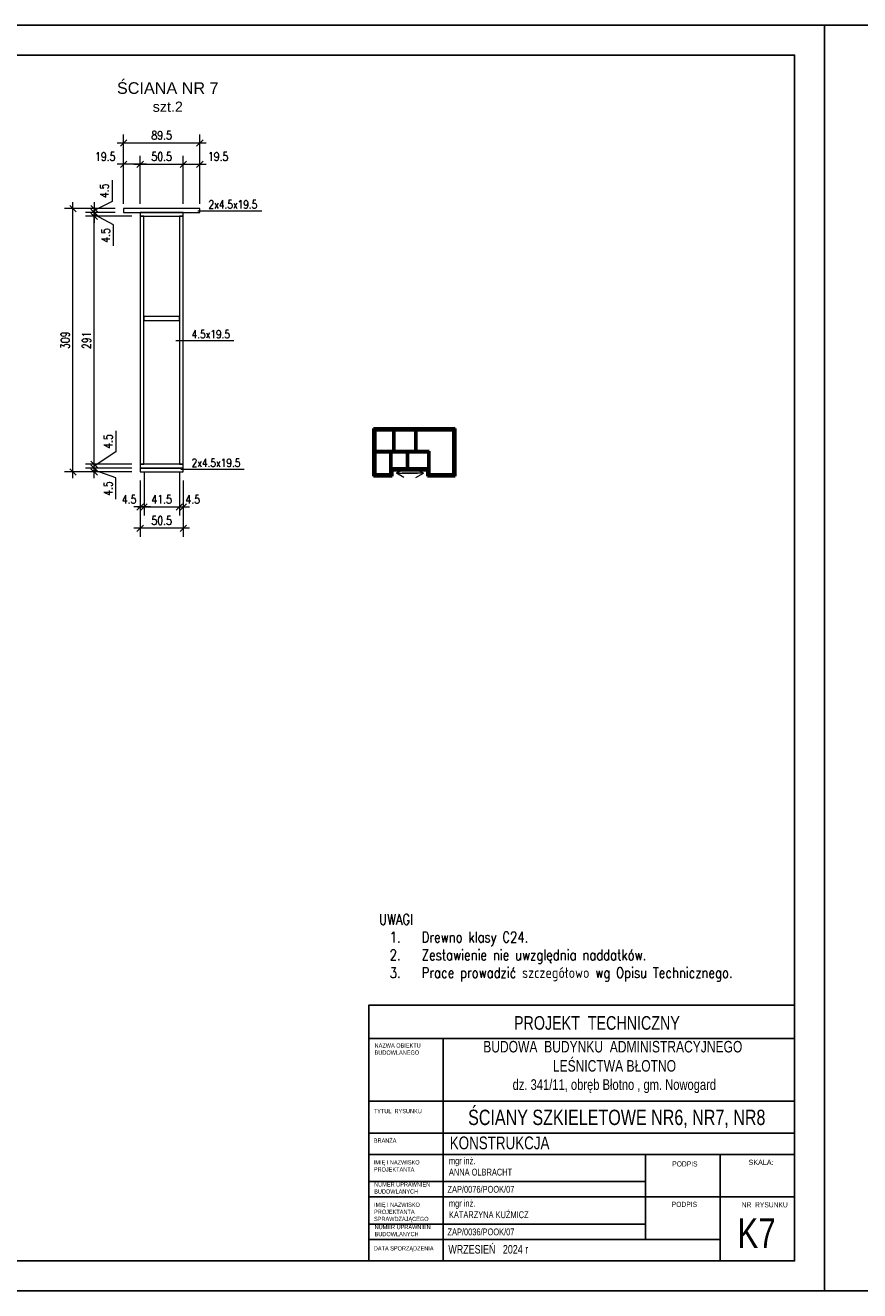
# Model space of a CAD drawing. Header units: inches. Extents: x 72095 to 82628, y -36879 to -32162.
# Tile 31 of 34: x 79590 to 80569, y -35263 to -33778. Entities that reach past the tile are written whole.
import ezdxf
from ezdxf.enums import TextEntityAlignment as Align

# ---------------------------------------------------------------- set-up
doc = ezdxf.new("R2010")
doc.units = ezdxf.units.IN
doc.header["$MEASUREMENT"] = 0
doc.layers.add('_tabelka', color=4, linetype='Continuous')
for name, color, linetype, lineweight in [('Drewno', 2, 'Continuous', 20), ('Opisy', 4, 'Continuous', 20), ('WYMIARY', 6, 'Continuous', 15), ('Ściany nośne', 5, 'Continuous', 50)]:
    doc.layers.add(name, color=color, linetype=linetype, lineweight=lineweight)
doc.styles.add('1-500', font='arial.ttf', dxfattribs={"width": 0.75, "height": 1.25})
doc.styles.add('1. Simplex', font='simplex.shx', dxfattribs={"width": 0.8})
doc.styles.add('Arial', font='arial.ttf')
doc.styles.add('Arial narrow', font='arial.ttf', dxfattribs={"width": 0.75})
doc.styles.add('STYL-1', font='arial.ttf', dxfattribs={"width": 0.75})
doc.dimstyles.new('1_50', dxfattribs={"dimscale": 50, "dimtxt": 0.2, "dimasz": 0.15, "dimexe": 0.2, "dimexo": 0.2, "dimgap": 0.08, "dimtad": 1, "dimdec": 1, "dimzin": 9, "dimdsep": 46, "dimtxsty": '1. Simplex', "dimblk": 'OBLIQUE', "dimcen": 0.15, "dimdle": 0.15, "dimclrd": 256, "dimclre": 256, "dimclrt": 4, "dimadec": 1, "dimazin": 0, "dimtfac": 1, "dimtdec": 0, "dimtmove": 1, "dimatfit": 3, "dimfxl": 1, "dimlwd": -1, "dimlwe": -1, "dimarcsym": 0})

# ---------------------------------------------------------------- blocks, each defined once
blk = doc.blocks.new('_Oblique')
at = {"color": 0, "linetype": 'ByBlock', "lineweight": -2}
blk.add_line((-0.5, -0.5), (0.5, 0.5), dxfattribs=at)
blk = doc.blocks.new('*D979')
at = {"layer": 'Defpoints', "color": 0}
for p in [(79670.8, -34297.6), (79724.8, -34297.6), (79724.8, -34302.1)]:
    blk.add_point(p, dxfattribs=at)
at = {"layer": 'WYMIARY'}
for p, q in [((79714.8, -34297.6), (79660.8, -34297.6)), ((79714.8, -34302.1), (79660.8, -34302.1)), ((79670.8, -34309.6), (79670.8, -34290.1)), ((79696.2, -34309.2), (79670.8, -34299.9)), ((79696.2, -34334), (79696.2, -34309.2))]:
    blk.add_line(p, q, dxfattribs=at)
at = {"layer": 'WYMIARY', "xscale": 7.5, "yscale": 7.5, "zscale": 7.5}
for p, rotation in [((79670.8, -34297.6), 270), ((79670.8, -34302.1), 90)]:
    blk.add_blockref('_Oblique', p, dxfattribs=dict(at, rotation=rotation))
at = {"layer": 'WYMIARY', "color": 4, "insert": (79687.2, -34321.6), "char_height": 10, "attachment_point": 5, "rotation": 90, "style": '1. Simplex'}
blk.add_mtext('4.5', dxfattribs=at)
blk = doc.blocks.new('*D980')
at = {"layer": 'Defpoints', "color": 0}
for p in [(79670.8, -34293.1), (79724.8, -34293.1), (79724.8, -34297.6)]:
    blk.add_point(p, dxfattribs=at)
at = {"layer": 'WYMIARY'}
for p, q in [((79696.2, -34253.9), (79696.2, -34278.7)), ((79696.2, -34278.7), (79670.8, -34295.4)), ((79670.8, -34305.1), (79670.8, -34285.6)), ((79714.8, -34293.1), (79660.8, -34293.1)), ((79714.8, -34297.6), (79660.8, -34297.6))]:
    blk.add_line(p, q, dxfattribs=at)
at = {"layer": 'WYMIARY', "xscale": 7.5, "yscale": 7.5, "zscale": 7.5}
for p, rotation in [((79670.8, -34293.1), 270), ((79670.8, -34297.6), 90)]:
    blk.add_blockref('_Oblique', p, dxfattribs=dict(at, rotation=rotation))
at = {"layer": 'WYMIARY', "color": 4, "insert": (79687.2, -34266.3), "char_height": 10, "attachment_point": 5, "rotation": 90, "style": '1. Simplex'}
blk.add_mtext('4.5', dxfattribs=at)
blk = doc.blocks.new('*D981')
at = {"layer": 'Defpoints', "color": 0}
for p in [(79670.8, -34002.1), (79724.8, -34002.1), (79724.8, -34293.1)]:
    blk.add_point(p, dxfattribs=at)
at = {"layer": 'WYMIARY'}
for p, q in [((79714.8, -34002.1), (79660.8, -34002.1)), ((79670.8, -34300.6), (79670.8, -33994.6)), ((79714.8, -34293.1), (79660.8, -34293.1))]:
    blk.add_line(p, q, dxfattribs=at)
at = {"layer": 'WYMIARY', "xscale": 7.5, "yscale": 7.5, "zscale": 7.5}
for p, rotation in [((79670.8, -34002.1), 90), ((79670.8, -34293.1), 270)]:
    blk.add_blockref('_Oblique', p, dxfattribs=dict(at, rotation=rotation))
at = {"layer": 'WYMIARY', "color": 4, "insert": (79661.8, -34147.6), "char_height": 10, "attachment_point": 5, "rotation": 90, "style": '1. Simplex'}
blk.add_mtext('291', dxfattribs=at)
blk = doc.blocks.new('*D982')
at = {"layer": 'Defpoints', "color": 0}
for p in [(79670.8, -33997.6), (79705.3, -33993.1), (79705.3, -33997.6)]:
    blk.add_point(p, dxfattribs=at)
at = {"layer": 'WYMIARY'}
for p, q in [((79691.8, -33959.8), (79691.8, -33984.6)), ((79691.8, -33984.6), (79670.8, -33995.4)), ((79670.8, -33985.6), (79670.8, -34005.1)), ((79695.3, -33993.1), (79660.8, -33993.1)), ((79695.3, -33997.6), (79660.8, -33997.6))]:
    blk.add_line(p, q, dxfattribs=at)
at = {"layer": 'WYMIARY', "xscale": 7.5, "yscale": 7.5, "zscale": 7.5}
for p, rotation in [((79670.8, -33993.1), 270), ((79670.8, -33997.6), 90)]:
    blk.add_blockref('_Oblique', p, dxfattribs=dict(at, rotation=rotation))
at = {"layer": 'WYMIARY', "color": 4, "insert": (79682.8, -33972.2), "char_height": 10, "attachment_point": 5, "rotation": 90, "style": '1. Simplex'}
blk.add_mtext('4.5', dxfattribs=at)
blk = doc.blocks.new('*D983')
at = {"layer": 'Defpoints', "color": 0}
for p in [(79670.8, -34002.1), (79705.3, -33997.6), (79724.8, -34002.1)]:
    blk.add_point(p, dxfattribs=at)
at = {"layer": 'WYMIARY'}
for p, q in [((79670.8, -33990.1), (79670.8, -34009.6)), ((79695.3, -33997.6), (79660.8, -33997.6)), ((79714.8, -34002.1), (79660.8, -34002.1)), ((79693.3, -34012.1), (79670.8, -33999.9)), ((79693.3, -34036.9), (79693.3, -34012.1))]:
    blk.add_line(p, q, dxfattribs=at)
at = {"layer": 'WYMIARY', "xscale": 7.5, "yscale": 7.5, "zscale": 7.5}
for p, rotation in [((79670.8, -33997.6), 270), ((79670.8, -34002.1), 90)]:
    blk.add_blockref('_Oblique', p, dxfattribs=dict(at, rotation=rotation))
at = {"layer": 'WYMIARY', "color": 4, "insert": (79684.3, -34024.5), "char_height": 10, "attachment_point": 5, "rotation": 90, "style": '1. Simplex'}
blk.add_mtext('4.5', dxfattribs=at)
blk = doc.blocks.new('*D984')
at = {"layer": 'Defpoints', "color": 0}
for p in [(79645.8, -33993.1), (79705.3, -33993.1), (79724.8, -34302.1)]:
    blk.add_point(p, dxfattribs=at)
at = {"layer": 'WYMIARY'}
for p, q in [((79645.8, -34309.6), (79645.8, -33985.6)), ((79695.3, -33993.1), (79635.8, -33993.1)), ((79714.8, -34302.1), (79635.8, -34302.1))]:
    blk.add_line(p, q, dxfattribs=at)
at = {"layer": 'WYMIARY', "xscale": 7.5, "yscale": 7.5, "zscale": 7.5}
for p, rotation in [((79645.8, -33993.1), 90), ((79645.8, -34302.1), 270)]:
    blk.add_blockref('_Oblique', p, dxfattribs=dict(at, rotation=rotation))
at = {"layer": 'WYMIARY', "color": 4, "insert": (79636.8, -34147.6), "char_height": 10, "attachment_point": 5, "rotation": 90, "style": '1. Simplex'}
blk.add_mtext('309', dxfattribs=at)
blk = doc.blocks.new('*D985')
at = {"layer": 'Defpoints', "color": 0}
for p in [(79724.8, -34302.1), (79775.3, -34302.1), (79724.8, -34368.2)]:
    blk.add_point(p, dxfattribs=at)
at = {"layer": 'WYMIARY'}
for p, q in [((79724.8, -34312.1), (79724.8, -34378.2)), ((79775.3, -34312.1), (79775.3, -34378.2)), ((79782.8, -34368.2), (79717.3, -34368.2))]:
    blk.add_line(p, q, dxfattribs=at)
at = {"layer": 'WYMIARY', "xscale": 7.5, "yscale": 7.5, "zscale": 7.5, "rotation": 180}
blk.add_blockref('_Oblique', (79724.8, -34368.2), dxfattribs=at)
at = {"layer": 'WYMIARY', "xscale": 7.5, "yscale": 7.5, "zscale": 7.5}
blk.add_blockref('_Oblique', (79775.3, -34368.2), dxfattribs=at)
at = {"layer": 'WYMIARY', "color": 4, "insert": (79750, -34359.2), "char_height": 10, "attachment_point": 5, "style": '1. Simplex'}
blk.add_mtext('50.5', dxfattribs=at)
blk = doc.blocks.new('*D986')
at = {"layer": 'Defpoints', "color": 0}
for p in [(79729.3, -34293.1), (79770.8, -34293.1), (79770.8, -34343.2)]:
    blk.add_point(p, dxfattribs=at)
at = {"layer": 'WYMIARY'}
for p, q in [((79729.3, -34303.1), (79729.3, -34353.2)), ((79770.8, -34303.1), (79770.8, -34353.2)), ((79721.8, -34343.2), (79778.3, -34343.2))]:
    blk.add_line(p, q, dxfattribs=at)
at = {"layer": 'WYMIARY', "xscale": 7.5, "yscale": 7.5, "zscale": 7.5, "rotation": 180}
blk.add_blockref('_Oblique', (79729.3, -34343.2), dxfattribs=at)
at = {"layer": 'WYMIARY', "xscale": 7.5, "yscale": 7.5, "zscale": 7.5}
blk.add_blockref('_Oblique', (79770.8, -34343.2), dxfattribs=at)
at = {"layer": 'WYMIARY', "color": 4, "insert": (79750, -34334.2), "char_height": 10, "attachment_point": 5, "style": '1. Simplex'}
blk.add_mtext('41.5', dxfattribs=at)
blk = doc.blocks.new('*D987')
at = {"layer": 'Defpoints', "color": 0}
for p in [(79724.8, -34302.1), (79729.3, -34293.1), (79724.8, -34343.2)]:
    blk.add_point(p, dxfattribs=at)
at = {"layer": 'WYMIARY'}
for p, q in [((79729.3, -34303.1), (79729.3, -34353.2)), ((79724.8, -34312.1), (79724.8, -34353.2)), ((79736.8, -34343.2), (79717.3, -34343.2))]:
    blk.add_line(p, q, dxfattribs=at)
at = {"layer": 'WYMIARY', "xscale": 7.5, "yscale": 7.5, "zscale": 7.5}
blk.add_blockref('_Oblique', (79724.8, -34343.2), dxfattribs=at)
at = {"layer": 'WYMIARY', "xscale": 7.5, "yscale": 7.5, "zscale": 7.5, "rotation": 180}
blk.add_blockref('_Oblique', (79729.3, -34343.2), dxfattribs=at)
at = {"layer": 'WYMIARY', "color": 4, "insert": (79711.8, -34334.2), "char_height": 10, "attachment_point": 5, "style": '1. Simplex'}
blk.add_mtext('4.5', dxfattribs=at)
blk = doc.blocks.new('*D988')
at = {"layer": 'Defpoints', "color": 0}
for p in [(79770.8, -34293.1), (79775.3, -34302.1), (79775.3, -34343.2)]:
    blk.add_point(p, dxfattribs=at)
at = {"layer": 'WYMIARY'}
for p, q in [((79770.8, -34303.1), (79770.8, -34353.2)), ((79775.3, -34312.1), (79775.3, -34353.2)), ((79763.3, -34343.2), (79782.8, -34343.2))]:
    blk.add_line(p, q, dxfattribs=at)
at = {"layer": 'WYMIARY', "xscale": 7.5, "yscale": 7.5, "zscale": 7.5}
blk.add_blockref('_Oblique', (79770.8, -34343.2), dxfattribs=at)
at = {"layer": 'WYMIARY', "xscale": 7.5, "yscale": 7.5, "zscale": 7.5, "rotation": 180}
blk.add_blockref('_Oblique', (79775.3, -34343.2), dxfattribs=at)
at = {"layer": 'WYMIARY', "color": 4, "insert": (79786.5, -34334.2), "char_height": 10, "attachment_point": 5, "style": '1. Simplex'}
blk.add_mtext('4.5', dxfattribs=at)
blk = doc.blocks.new('*D989')
at = {"layer": 'Defpoints', "color": 0}
for p in [(79794.8, -33916), (79705.3, -33997.6), (79794.8, -33993.1)]:
    blk.add_point(p, dxfattribs=at)
at = {"layer": 'WYMIARY'}
for p, q in [((79697.8, -33916), (79802.3, -33916)), ((79705.3, -33987.6), (79705.3, -33906)), ((79794.8, -33983.1), (79794.8, -33906))]:
    blk.add_line(p, q, dxfattribs=at)
at = {"layer": 'WYMIARY', "xscale": 7.5, "yscale": 7.5, "zscale": 7.5, "rotation": 180}
blk.add_blockref('_Oblique', (79705.3, -33916), dxfattribs=at)
at = {"layer": 'WYMIARY', "xscale": 7.5, "yscale": 7.5, "zscale": 7.5}
blk.add_blockref('_Oblique', (79794.8, -33916), dxfattribs=at)
at = {"layer": 'WYMIARY', "color": 4, "insert": (79750, -33907), "char_height": 10, "attachment_point": 5, "style": '1. Simplex'}
blk.add_mtext('89.5', dxfattribs=at)
blk = doc.blocks.new('*D990')
at = {"layer": 'Defpoints', "color": 0}
for p in [(79775.3, -33941), (79724.8, -33993.1), (79775.3, -33997.6)]:
    blk.add_point(p, dxfattribs=at)
at = {"layer": 'WYMIARY'}
for p, q in [((79724.8, -33983.1), (79724.8, -33931)), ((79775.3, -33987.6), (79775.3, -33931)), ((79717.3, -33941), (79782.8, -33941))]:
    blk.add_line(p, q, dxfattribs=at)
at = {"layer": 'WYMIARY', "xscale": 7.5, "yscale": 7.5, "zscale": 7.5, "rotation": 180}
blk.add_blockref('_Oblique', (79724.8, -33941), dxfattribs=at)
at = {"layer": 'WYMIARY', "xscale": 7.5, "yscale": 7.5, "zscale": 7.5}
blk.add_blockref('_Oblique', (79775.3, -33941), dxfattribs=at)
at = {"layer": 'WYMIARY', "color": 4, "insert": (79750, -33932), "char_height": 10, "attachment_point": 5, "style": '1. Simplex'}
blk.add_mtext('50.5', dxfattribs=at)
blk = doc.blocks.new('*D991')
at = {"layer": 'Defpoints', "color": 0}
for p in [(79705.3, -33941), (79705.3, -33997.6), (79724.8, -33997.6)]:
    blk.add_point(p, dxfattribs=at)
at = {"layer": 'WYMIARY'}
for p, q in [((79705.3, -33987.6), (79705.3, -33931)), ((79724.8, -33987.6), (79724.8, -33931)), ((79732.3, -33941), (79697.8, -33941))]:
    blk.add_line(p, q, dxfattribs=at)
at = {"layer": 'WYMIARY', "xscale": 7.5, "yscale": 7.5, "zscale": 7.5, "rotation": 180}
blk.add_blockref('_Oblique', (79705.3, -33941), dxfattribs=at)
at = {"layer": 'WYMIARY', "xscale": 7.5, "yscale": 7.5, "zscale": 7.5}
blk.add_blockref('_Oblique', (79724.8, -33941), dxfattribs=at)
at = {"layer": 'WYMIARY', "color": 4, "insert": (79683.8, -33932), "char_height": 10, "attachment_point": 5, "style": '1. Simplex'}
blk.add_mtext('19.5', dxfattribs=at)
blk = doc.blocks.new('*D992')
at = {"layer": 'Defpoints', "color": 0}
for p in [(79794.8, -33941), (79775.3, -33997.6), (79794.8, -33997.6)]:
    blk.add_point(p, dxfattribs=at)
at = {"layer": 'WYMIARY'}
for p, q in [((79775.3, -33987.6), (79775.3, -33931)), ((79794.8, -33987.6), (79794.8, -33931)), ((79767.8, -33941), (79802.3, -33941))]:
    blk.add_line(p, q, dxfattribs=at)
at = {"layer": 'WYMIARY', "xscale": 7.5, "yscale": 7.5, "zscale": 7.5, "rotation": 180}
blk.add_blockref('_Oblique', (79775.3, -33941), dxfattribs=at)
at = {"layer": 'WYMIARY', "xscale": 7.5, "yscale": 7.5, "zscale": 7.5}
blk.add_blockref('_Oblique', (79794.8, -33941), dxfattribs=at)
at = {"layer": 'WYMIARY', "color": 4, "insert": (79816.3, -33932), "char_height": 10, "attachment_point": 5, "style": '1. Simplex'}
blk.add_mtext('19.5', dxfattribs=at)

msp = doc.modelspace()

# ---------------------------------------------------------------- linework, layer by layer
at = {"layer": '_tabelka', "linetype": 'Continuous'}
for p, q in [((80493, -34927.954), (79993, -34927.954)), ((80493, -34967.017), (79993, -34967.017)), ((80080.5, -34967.017), (80080.5, -35227.954)), ((80493, -35040.454), (79993, -35040.454)), ((80493, -35040.454), (79993, -35040.454)), ((80493, -35077.954), (79993, -35077.954)), ((80493, -35102.954), (79993, -35102.954)), ((80318, -35202.954), (80318, -35102.954)), ((80405.5, -35227.954), (80405.5, -35102.954)), ((80318, -35134.954), (79993, -35134.954)), ((80405.5, -35152.954), (79993, -35152.954)), ((80405.5, -35152.954), (80493, -35152.954)), ((80318, -35184.954), (79993, -35184.954)), ((80405.5, -35202.954), (79993, -35202.954))]:
    msp.add_line(p, q, dxfattribs=at)
at = {"layer": '_tabelka', "linetype": 'Continuous', "ltscale": 10}
for points in [[(78428, -35262.954), (80528, -35262.954), (80528, -33777.954), (78428, -33777.954)], [(80528, -35262.954), (82628, -35262.954), (82628, -33777.954), (80528, -33777.954)], [(78528, -35227.954), (80493, -35227.954), (80493, -33812.954), (78528, -33812.954)]]:
    msp.add_lwpolyline(points, close=True, dxfattribs=at)
at = {"layer": '_tabelka', "linetype": 'Continuous'}
msp.add_lwpolyline([(79993, -35227.954), (80493, -35227.954), (80493, -34927.954), (79993, -34927.954)], close=True, dxfattribs=at)
msp.add_lwpolyline([(79993, -35227.954), (80493, -35227.954), (80493, -34927.954), (79993, -34927.954)], close=True, dxfattribs=at)
at = {"layer": 'Drewno'}
for points in [[(79705.273, -33993.127), (79705.273, -33997.627), (79794.773, -33997.627), (79794.773, -33993.127)], [(79724.773, -33997.627), (79724.773, -34002.127), (79775.273, -34002.127), (79775.273, -33997.627)], [(79724.773, -34293.127), (79729.273, -34293.127), (79729.273, -34002.127), (79724.773, -34002.127)], [(79775.273, -34002.127), (79770.773, -34002.127), (79770.773, -34293.127), (79775.273, -34293.127)], [(79729.273, -34119.877), (79729.273, -34124.377), (79770.773, -34124.377), (79770.773, -34119.877)], [(79775.273, -34297.627), (79775.273, -34293.127), (79724.773, -34293.127), (79724.773, -34297.627)], [(79775.273, -34302.127), (79775.273, -34297.627), (79724.773, -34297.627), (79724.773, -34302.127)]]:
    msp.add_lwpolyline(points, close=True, dxfattribs=at)
at = {"layer": 'WYMIARY'}
for p, q in [((79867.46, -33995.954), (79792.363, -33995.954)), ((79834.665, -34148.299), (79766.792, -34148.299)), ((79846.665, -34299.165), (79772.569, -34299.165))]:
    msp.add_line(p, q, dxfattribs=at)
at = {"layer": 'WYMIARY', "color": 1}
for points in [[(80034.146, -34308.599), (80025.485, -34303.599), (80034.146, -34298.599), (80025.485, -34303.599), (80050.485, -34303.599)], [(80048.533, -34308.599), (80057.193, -34303.599), (80048.533, -34298.599), (80057.193, -34303.599), (80032.193, -34303.599)]]:
    msp.add_lwpolyline(points, dxfattribs=at)
at = {"layer": 'Ściany nośne', "color": 4, "ltscale": 35}
for p, q in [((80094.678, -34251.075), (79998.668, -34251.075)), ((79998.668, -34306.885), (79998.668, -34251.075)), ((80092.728, -34253.025), (80000.618, -34253.025)), ((80000.618, -34304.935), (80000.618, -34253.025)), ((80022.208, -34277.88), (80022.208, -34253.025)), ((80022.908, -34277.88), (80022.908, -34253.025)), ((80048.008, -34277.88), (80048.008, -34253.025)), ((80048.708, -34277.88), (80048.708, -34253.025)), ((80092.728, -34304.935), (80092.728, -34253.025)), ((80094.678, -34306.885), (80094.678, -34251.075)), ((80063.878, -34277.88), (80000.618, -34277.88)), ((80063.878, -34279.08), (80000.618, -34279.08)), ((80018.668, -34279.08), (80018.668, -34297.935)), ((80019.368, -34297.935), (80019.368, -34279.08)), ((80038.138, -34297.935), (80038.138, -34279.08)), ((80038.838, -34297.935), (80038.838, -34279.08)), ((80063.178, -34297.935), (80063.178, -34279.08)), ((80063.878, -34297.935), (80063.878, -34277.88)), ((80018.668, -34304.935), (80018.668, -34297.935)), ((80063.878, -34297.935), (80018.668, -34297.935)), ((80020.618, -34306.885), (80020.618, -34299.885)), ((80061.928, -34299.885), (80020.618, -34299.885)), ((80061.928, -34306.885), (80061.928, -34299.885)), ((80063.878, -34297.935), (80063.878, -34304.935)), ((79998.668, -34306.885), (80020.618, -34306.885)), ((80000.618, -34304.935), (80018.668, -34304.935)), ((80094.678, -34306.885), (80061.928, -34306.885)), ((80092.728, -34304.935), (80063.878, -34304.935))]:
    msp.add_line(p, q, dxfattribs=at)

# ---------------------------------------------------------------- texts
at = {"layer": '_tabelka', "linetype": 'Continuous', "style": 'Arial narrow'}
msp.add_text('SKALA:', height=6, dxfattribs=at).set_placement((80438.861, -35109.289), align=Align.TOP_LEFT)
at = {"layer": '_tabelka', "linetype": 'Continuous'}
for s, insert, char_height, width, attachment_point, style in [('PROJEKT  TECHNICZNY', (80260.906, -34940.742), 16, 627.98218, 2, 'Arial narrow'), ('\\H0.75x;BUDOWA  BUDYNKU  ADMINISTRACYJNEGO\\P LEŚNICTWA BŁOTNO\\P\\H0.9259x; dz. 341/11, obręb Błotno , gm. Nowogard', (80279.51, -34969.851), 18, 597.29156, 2, '1-500'), ('NAZWA OBIEKTU\\PBUDOWLANEGO', (79999.925, -34972.692), 5, 277.17637, 1, 'Arial narrow'), ('TYTUŁ  RYSUNKU', (79999.019, -35049.723), 5, 277.17637, 1, 'Arial narrow'), ('ŚCIANY SZKIELETOWE NR6, NR7, NR8', (80284.177, -35050.54), 18, 589.37616, 2, 'STYL-1'), ('BRANŻA', (79999.019, -35084.23), 5, 277.17637, 1, 'Arial narrow'), ('\\pxql;KONSTRUKCJA ', (80402.154, -35082.028), 15, 627.98218, 2, 'Arial narrow'), ('mgr inż.\\PANNA OLBRACHT', (80087.213, -35106.477), 8, 277.17637, 1, 'Arial narrow'), ('IMIĘ I NAZWISKO \\PPROJEKTANTA', (79999.019, -35109.837), 5, 277.17637, 1, 'Arial narrow'), ('PODPIS ', (80349.353, -35111.174), 6, 277.17637, 1, 'Arial narrow'), ('NUMER UPRAWNIEŃ \\PBUDOWLANYCH', (79999.464, -35135.7), 5, 277.17637, 1, 'Arial narrow'), ('IMIĘ I NAZWISKO \\PPROJEKTANTA\\PSPRAWDZAJĄCEGO', (79999.304, -35159.566), 5, 277.17637, 1, 'Arial narrow'), ('mgr inż.\\PKATARZYNA KUŹMICZ', (80087.213, -35156.477), 8, 277.17637, 1, 'Arial narrow'), ('PODPIS  ', (80348.784, -35158.628), 6, 277.17637, 1, 'Arial narrow'), ('NR  RYSUNKU', (80430.847, -35159.165), 6, 72.14614, 1, 'Arial narrow'), ('K7', (80425.871, -35177.89), 35, 65.0967, 1, 'Arial narrow'), ('NUMER UPRAWNIEŃ \\PBUDOWLANYCH', (79999.985, -35185.718), 5, 277.17637, 1, 'Arial narrow'), ('WRZESIEŃ   2024 r', (80086.504, -35209.382), 10, 277.17637, 1, 'Arial narrow'), ('DATA SPORZĄDZENIA', (79999.019, -35210.779), 5, 277.17637, 1, 'Arial narrow')]:
    msp.add_mtext(s, dxfattribs=dict(at, insert=insert, char_height=char_height, width=width, attachment_point=attachment_point, style=style))
at = {"layer": '_tabelka', "char_height": 8, "width": 277.17637, "attachment_point": 5, "style": 'Arial narrow'}
for s, insert in [('ZAP/0076/POOK/07', (80124.781, -35144.003)), ('ZAP/0036/POOK/07', (80124.781, -35194.003))]:
    msp.add_mtext(s, dxfattribs=dict(at, insert=insert))
at = {"layer": 'Opisy', "color": 7, "lineweight": 0, "insert": (79757.184, -33862.224), "char_height": 13.6, "width": 172.96324, "attachment_point": 5, "style": 'Arial'}
msp.add_mtext('ŚCIANA NR 7\\P\\C4;\\H0.8823529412x;szt.2', dxfattribs=at)
at = {"layer": 'Opisy', "char_height": 9.6, "width": 208.09715, "attachment_point": 4, "style": '1. Simplex'}
for s, insert in [('\\A1;2x4.5x19.5 ', (79804.96, -33988.154)), ('\\A1;4.5x19.5 ', (79785.165, -34140.499)), ('\\A1;2x4.5x19.5 ', (79785.165, -34291.365))]:
    msp.add_mtext(s, dxfattribs=dict(at, insert=insert))
at = {"layer": 'Opisy', "color": 7, "insert": (80005.209, -34900.145), "char_height": 12.5, "width": 476.5484, "attachment_point": 7, "style": '1. Simplex'}
msp.add_mtext('\\pxt4.6666;UWAGI\\P\\pi-3,l4,t4;1.^IDrewno klasy C24.\\P{\\C0;2.^IZestawienie nie uwzględnia naddatków.\\P}3.^IPrace prowadzić szczegółowo wg Opisu Technicznego.', dxfattribs=at)

# ---------------------------------------------------------------- dimensions: what is measured, and where the dimension line sits
at = {"layer": 'WYMIARY'}
for base, p1, p2, picture, middle in [((79794.773, -33916.008), (79705.273, -33997.627), (79794.773, -33993.127), '*D989', (79750.023, -33907.008)), ((79775.273, -33941.008), (79724.773, -33993.127), (79775.273, -33997.627), '*D990', (79750.023, -33932.008)), ((79724.773, -34368.245), (79775.273, -34302.127), (79724.773, -34302.127), '*D985', (79750.023, -34359.245))]:
    dim = msp.add_linear_dim(base=base, p1=p1, p2=p2, dimstyle='1_50', dxfattribs=at)
    dim.commit()
    dim.dimension.update_dxf_attribs({"geometry": picture, "text_midpoint": middle})
for base, p1, p2, angle, picture, middle in [((79705.273, -33941.008), (79724.773, -33997.627), (79705.273, -33997.627), 180, '*D991', (79683.773, -33941.008)), ((79670.773, -33997.627), (79705.273, -33993.127), (79705.273, -33997.627), 270, '*D982', (79691.773, -33980.577)), ((79670.773, -34002.127), (79705.273, -33997.627), (79724.773, -34002.127), 270, '*D983', (79693.273, -34016.077)), ((79670.773, -34293.127), (79724.773, -34297.627), (79724.773, -34293.127), 90, '*D980', (79696.173, -34274.677)), ((79670.773, -34297.627), (79724.773, -34302.127), (79724.773, -34297.627), 90, '*D979', (79696.173, -34313.177)), ((79775.273, -34343.245), (79770.773, -34293.127), (79775.273, -34302.127), 180, '*D988', (79786.473, -34343.245))]:
    dim = msp.add_linear_dim(base=base, p1=p1, p2=p2, angle=angle, dimstyle='1_50', dxfattribs=at)
    dim.commit()
    dim.dimension.update_dxf_attribs({"geometry": picture, "text_midpoint": middle, "dimtype": 160})
for base, p1, p2, picture, middle in [((79794.773, -33941.008), (79775.273, -33997.627), (79794.773, -33997.627), '*D992', (79816.273, -33941.008)), ((79724.773, -34343.245), (79729.273, -34293.127), (79724.773, -34302.127), '*D987', (79711.773, -34343.245)), ((79770.773, -34343.245), (79729.273, -34293.127), (79770.773, -34293.127), '*D986', (79750.023, -34343.245))]:
    dim = msp.add_linear_dim(base=base, p1=p1, p2=p2, dimstyle='1_50', dxfattribs=at)
    dim.commit()
    dim.dimension.update_dxf_attribs({"geometry": picture, "text_midpoint": middle, "dimtype": 160})
for base, p1, p2, picture, middle in [((79645.773, -33993.127), (79724.773, -34302.127), (79705.273, -33993.127), '*D984', (79636.773, -34147.627)), ((79670.773, -34002.127), (79724.773, -34293.127), (79724.773, -34002.127), '*D981', (79661.773, -34147.627))]:
    dim = msp.add_linear_dim(base=base, p1=p1, p2=p2, angle=90, dimstyle='1_50', dxfattribs=at)
    dim.commit()
    dim.dimension.update_dxf_attribs({"geometry": picture, "text_midpoint": middle})

doc.saveas('drawing.dxf')
